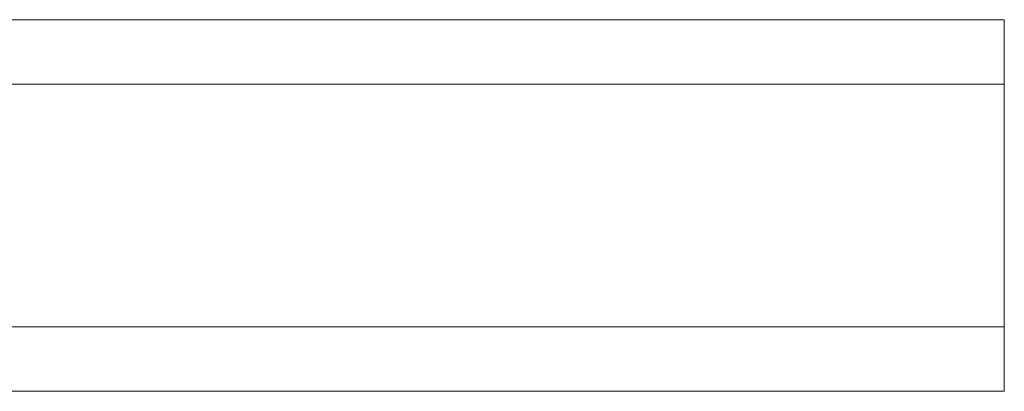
# Model space of a CAD drawing. Header units: millimetres. Extents: x -447 to 1924, y -61 to 422.
# Tile 41 of 59: x 579 to 614, y 394 to 407. Entities that reach past the tile are written whole.
import ezdxf

# ---------------------------------------------------------------- set-up
doc = ezdxf.new("R2010")
doc.units = ezdxf.units.MM

# ---------------------------------------------------------------- blocks, each defined once
blk = doc.blocks.new('Drawing View1')
at = {"color": 7, "linetype": 'Continuous', "lineweight": 18}
for p, q in [((818.331, -2.235), (742.221, -2.235)), ((818.331, -2.235), (818.331, -4.485)), ((742.221, -4.485), (818.331, -4.485)), ((818.331, -4.485), (818.331, -12.985)), ((742.221, -12.985), (818.331, -12.985)), ((818.331, -12.985), (818.331, -15.235)), ((742.221, -15.235), (818.331, -15.235))]:
    blk.add_line(p, q, dxfattribs=at)

msp = doc.modelspace()

# ---------------------------------------------------------------- block references
at = {"color": 7, "linetype": 'Continuous', "lineweight": 18}
msp.add_blockref('Drawing View1', (-204.512, 408.877), dxfattribs=at)

doc.saveas('drawing.dxf')
